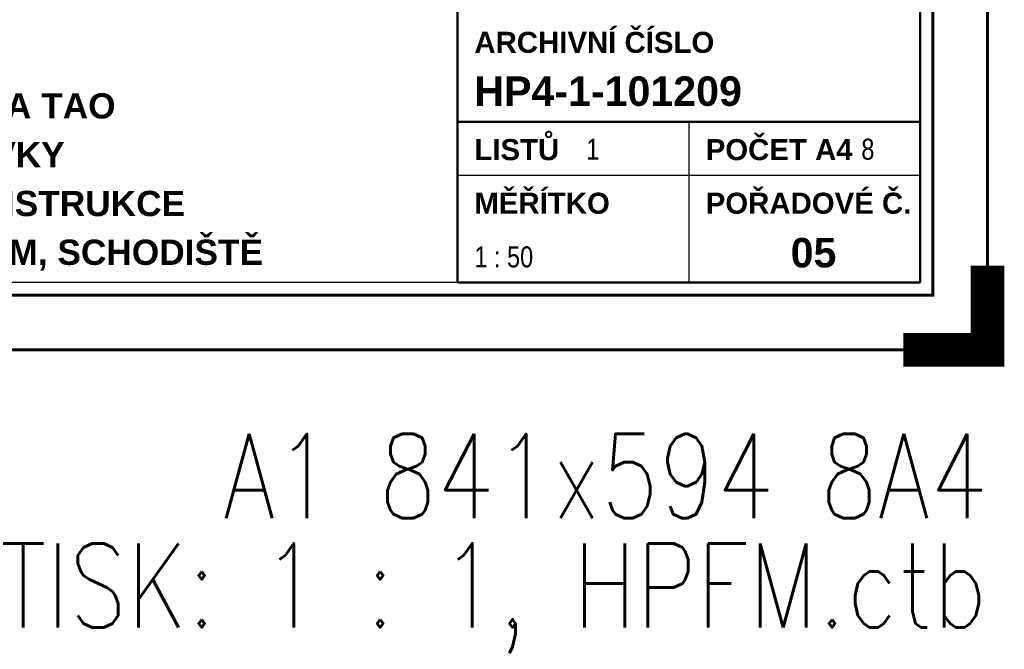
# Paper-space layout 'Layout1' of a CAD drawing. Extents: x -2 to 1033, y -36 to 596.
# Tile 59 of 89: x 726 to 843, y -36 to 39. Entities that reach past the tile are written whole.
import ezdxf
from ezdxf.enums import TextEntityAlignment as Align

# ---------------------------------------------------------------- set-up
doc = ezdxf.new("R2010")
doc.units = 0
doc.layers.get('DEFPOINTS').update_dxf_attribs({"color": 132, "linetype": 'CONTINUOUS'})
doc.layers.add('RAMECEK_HP', color=251, linetype='CONTINUOUS')
doc.layers.add('RAZITKO_HP', color=222, linetype='CONTINUOUS')
doc.styles.add('RAZITKO_HP_ARIAL_B', font='arialbd.ttf')
doc.styles.add('RAZITKO_HP_ARIAL_N', font='arial.ttf', dxfattribs={"width": 0.8})
doc.styles.add('ROMANS', font='romans.shx', dxfattribs={"width": 0.8})

# ---------------------------------------------------------------- blocks, each defined once
blk = doc.blocks.new('*U6')
at = {"layer": 'DEFPOINTS'}
blk.add_lwpolyline([(841, 0), (631, 0), (631, 297), (841, 297)], close=True, dxfattribs=at)
at = {"layer": 'RAMECEK_HP', "lineweight": 35, "const_width": 0.35}
for points in [[(0, 594), (0, 0), (841, 0), (841, 594)], [(6.5, 587.5), (6.5, 6.5), (834.5, 6.5), (834.5, 587.5)]]:
    blk.add_lwpolyline(points, close=True, dxfattribs=at)
at = {"layer": 'RAMECEK_HP', "lineweight": 40, "const_width": 4}
blk.add_lwpolyline([(841, 10), (841, 0), (831, 0)], dxfattribs=at)
at = {"layer": 'DEFPOINTS', "style": 'ROMANS', "width": 0.8}
blk.add_text('A1 841x594 8A4', height=10, dxfattribs=at).set_placement((841, -20), align=Align.RIGHT)
blk.add_attdef('TISK', text='', height=10, dxfattribs=at).set_placement((841, -33), align=Align.RIGHT)
blk = doc.blocks.new('A$C3a231f38')
at = {"layer": 'RAZITKO_HP', "lineweight": 50}
for p, q in [((-63, 84.5), (-63, 8)), ((-8, 84.5), (-8, 8)), ((-63, 27.12), (-8, 27.12)), ((-8, 8), (-63, 8))]:
    blk.add_line(p, q, dxfattribs=at)
at = {"layer": 'RAZITKO_HP', "lineweight": 25}
for p, q in [((-35.5, 27.12), (-35.5, 8)), ((-63, 20.75), (-8, 20.75)), ((-63, 8), (-180, 8))]:
    blk.add_line(p, q, dxfattribs=at)
at = {"layer": 'RAZITKO_HP', "lineweight": 35, "style": 'RAZITKO_HP_ARIAL_B'}
for s, p in [('ARCHIVNÍ ČÍSLO', (-61, 35.3)), ('LISTŮ', (-61, 22.55)), ('POČET A4', (-33.5, 22.55)), ('MĚŘÍTKO', (-61, 16.18)), ('POŘADOVÉ Č.', (-33.5, 16.18))]:
    blk.add_text(s, height=2.5, dxfattribs=at).set_placement(p)
at = {"layer": 'RAZITKO_HP', "style": 'RAZITKO_HP_ARIAL_B'}
for s, p in [('HP4-1-101209', (-61, 29)), ('05', (-23.4, 9.8))]:
    blk.add_text(s, height=3.5, dxfattribs=at).set_placement(p)
for s, p in [('SO 02 HALA TAO', (-121, 29)), ('VESTAVKY', (-121, 23.2)), ('OCELOVÉ KONSTRUKCE', (-121, 17.4)), ('V1 ÚROVEŇ +6,160 M, SCHODIŠTĚ', (-121, 11.6))]:
    blk.add_text(s, height=3, dxfattribs=at).set_placement(p, align=Align.MIDDLE_CENTER)
at = {"layer": 'RAZITKO_HP', "style": 'RAZITKO_HP_ARIAL_N', "width": 0.8}
for s, p in [('1', (-47.7, 22.6)), ('8', (-15, 22.6)), ('1 : 50', (-61, 9.8))]:
    blk.add_text(s, height=2.5, dxfattribs=at).set_placement(p)

psp = doc.layouts.get("Layout1")

# ---------------------------------------------------------------- block references
at = {"layer": 'RAMECEK_HP'}
psp.add_blockref('*U6', (0, 0), dxfattribs=at).add_auto_attribs({'TISK': 'TISK: 1 : 1, HPFM.ctb'})
at = {"layer": 'RAZITKO_HP'}
psp.add_blockref('A$C3a231f38', (841, 0), dxfattribs=at)

doc.saveas('drawing.dxf')
